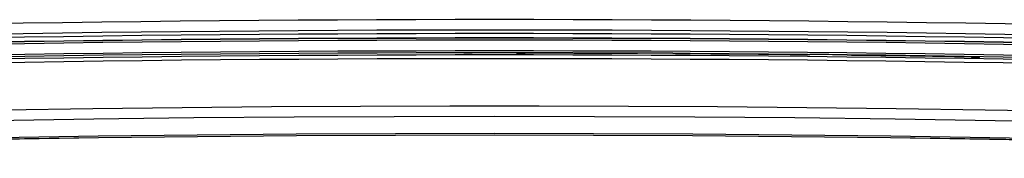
# Model space of a CAD drawing. Header units: centimetres. Extents: x 1912 to 37354, y 4932 to 6633.
# Tile 167 of 236: x 34639.55 to 34659.2, y 6001.36 to 6004.14. Entities that reach past the tile are written whole.
import ezdxf

# ---------------------------------------------------------------- set-up
doc = ezdxf.new("R2010")
doc.units = ezdxf.units.CM
doc.layers.add('$_urządzenia', color=250, linetype='Continuous')

# ---------------------------------------------------------------- blocks, each defined once
blk = doc.blocks.new('A$C92957c0b')
at = {"layer": '$_urządzenia'}
for p, q in [((-4.04, -876.3), (-4.07, -876.3)), ((-2.96, -876.3), (-4.04, -876.3)), ((2.96, -876.3), (3, -876.42)), ((4.04, -876.3), (2.96, -876.3)), ((4.04, -876.3), (4, -876.42)), ((4.07, -876.3), (4.04, -876.3)), ((4.23, -876.29), (4.19, -876.29)), ((4.26, -876.29), (4.23, -876.29)), ((4.3, -876.29), (4.26, -876.29)), ((4.34, -876.29), (4.3, -876.29)), ((18.67, -876.33), (18.61, -876.33)), ((18.73, -876.33), (18.67, -876.33)), ((18.78, -876.33), (18.73, -876.33)), ((19.03, -876.3), (19.02, -876.31)), ((19.32, -876.28), (19.26, -876.28)), ((19.37, -876.28), (19.32, -876.28)), ((19.43, -876.28), (19.37, -876.28)), ((23.59, -876.3), (23.53, -876.3)), ((23.65, -876.3), (23.59, -876.3)), ((23.71, -876.3), (23.65, -876.3)), ((24.03, -876.33), (24.04, -876.33)), ((4, -876.42), (3, -876.42)), ((24.41, -876.36), (24.36, -876.36)), ((24.47, -876.36), (24.41, -876.36)), ((24.54, -876.36), (24.47, -876.36)), ((41.61, -876.5), (41.56, -876.5)), ((41.67, -876.5), (41.61, -876.5)), ((41.73, -876.5), (41.67, -876.5)), ((41.97, -876.48), (41.96, -876.48)), ((42.26, -876.46), (42.21, -876.46)), ((42.32, -876.46), (42.26, -876.46)), ((42.38, -876.46), (42.32, -876.46)), ((46.54, -876.5), (46.48, -876.5)), ((46.6, -876.5), (46.54, -876.5)), ((46.66, -876.51), (46.6, -876.5)), ((46.97, -876.53), (46.98, -876.54)), ((47.36, -876.56), (47.3, -876.56)), ((47.42, -876.57), (47.36, -876.56)), ((47.48, -876.57), (47.42, -876.57)), ((63.2, -876.78), (63.16, -876.78)), ((63.24, -876.78), (63.2, -876.78)), ((63.46, -876.8), (63.43, -876.8)), ((63.5, -876.92), (63.46, -876.8)), ((64.54, -876.81), (63.46, -876.8)), ((64.5, -876.94), (63.5, -876.92)), ((64.5, -876.94), (64.54, -876.81))]:
    blk.add_line(p, q, dxfattribs=at)
for points in [[(4.19, -876.29), (4.17, -876.29), (4.16, -876.29), (4.14, -876.29), (4.13, -876.29), (4.11, -876.29), (4.1, -876.29), (4.09, -876.29), (4.08, -876.3), (4.07, -876.3), (4.06, -876.3), (4.06, -876.3), (4.05, -876.3), (4.05, -876.3), (4.04, -876.3), (4.04, -876.3), (4.04, -876.3)], [(18.61, -876.33), (18.55, -876.33), (18.52, -876.33)], [(18.98, -876.31), (18.97, -876.32), (18.95, -876.32), (18.94, -876.32), (18.92, -876.32), (18.9, -876.32), (18.88, -876.32), (18.86, -876.32), (18.83, -876.32), (18.81, -876.32), (18.78, -876.33)], [(19.02, -876.31), (19.01, -876.31), (19.01, -876.31), (19, -876.31), (18.99, -876.31), (18.98, -876.31)], [(19.26, -876.28), (19.23, -876.28), (19.21, -876.28), (19.19, -876.29), (19.16, -876.29), (19.14, -876.29), (19.12, -876.29), (19.11, -876.29), (19.09, -876.29), (19.08, -876.29), (19.06, -876.29), (19.05, -876.3), (19.04, -876.3), (19.03, -876.3), (19.03, -876.3), (19.03, -876.3)], [(19.52, -876.28), (19.49, -876.28), (19.43, -876.28)], [(23.99, -876.32), (23.98, -876.32), (23.97, -876.32), (23.95, -876.32), (23.93, -876.31), (23.91, -876.31), (23.89, -876.31), (23.87, -876.31), (23.85, -876.31), (23.82, -876.31), (23.8, -876.31), (23.77, -876.31), (23.71, -876.3)], [(24.03, -876.33), (24.03, -876.33), (24.02, -876.33), (24.01, -876.32), (24, -876.32), (23.99, -876.32)], [(24.36, -876.36), (24.3, -876.36), (24.27, -876.35), (24.25, -876.35), (24.22, -876.35), (24.2, -876.35), (24.18, -876.35), (24.16, -876.35), (24.14, -876.35), (24.12, -876.35), (24.1, -876.34), (24.09, -876.34), (24.07, -876.34), (24.06, -876.34), (24.05, -876.34), (24.05, -876.34), (24.04, -876.33), (24.04, -876.33)], [(41.56, -876.5), (41.49, -876.5), (41.46, -876.5)], [(41.93, -876.49), (41.91, -876.49), (41.9, -876.49), (41.88, -876.49), (41.86, -876.49), (41.84, -876.49), (41.82, -876.5), (41.8, -876.5), (41.78, -876.5), (41.75, -876.5), (41.73, -876.5)], [(41.96, -876.48), (41.96, -876.48), (41.95, -876.48), (41.95, -876.49), (41.94, -876.49), (41.93, -876.49)], [(42.21, -876.46), (42.18, -876.46), (42.15, -876.46), (42.13, -876.46), (42.11, -876.46), (42.09, -876.46), (42.07, -876.46), (42.05, -876.46), (42.03, -876.47), (42.02, -876.47), (42.01, -876.47), (42, -876.47), (41.99, -876.47), (41.98, -876.47), (41.97, -876.47), (41.97, -876.48)], [(42.47, -876.46), (42.44, -876.46), (42.38, -876.46)], [(46.94, -876.52), (46.92, -876.52), (46.91, -876.52), (46.89, -876.52), (46.88, -876.52), (46.86, -876.52), (46.84, -876.51), (46.81, -876.51), (46.79, -876.51), (46.77, -876.51), (46.74, -876.51), (46.71, -876.51), (46.66, -876.51)], [(46.97, -876.53), (46.97, -876.53), (46.97, -876.53), (46.96, -876.53), (46.95, -876.53), (46.94, -876.52)], [(47.3, -876.56), (47.24, -876.56), (47.22, -876.56), (47.19, -876.56), (47.17, -876.56), (47.14, -876.56), (47.12, -876.55), (47.1, -876.55), (47.08, -876.55), (47.06, -876.55), (47.05, -876.55), (47.03, -876.55), (47.02, -876.54), (47.01, -876.54), (47, -876.54), (46.99, -876.54), (46.99, -876.54), (46.98, -876.54)], [(63.29, -876.79), (63.27, -876.79), (63.24, -876.78)], [(63.46, -876.8), (63.46, -876.8), (63.46, -876.8), (63.45, -876.8), (63.45, -876.8), (63.44, -876.8), (63.44, -876.8), (63.43, -876.8), (63.42, -876.79), (63.41, -876.79), (63.4, -876.79), (63.39, -876.79), (63.37, -876.79), (63.36, -876.79), (63.34, -876.79), (63.33, -876.79), (63.29, -876.79)], [(-160.21, -886.51), (-148.35, -886.05), (-136.49, -885.63), (-124.62, -885.24), (-112.76, -884.89), (-100.89, -884.57), (-89.02, -884.29), (-77.16, -884.04), (-65.29, -883.83), (-53.42, -883.66), (-41.55, -883.52), (-29.68, -883.41), (-17.81, -883.34), (-5.94, -883.3), (5.94, -883.3), (17.81, -883.34), (29.68, -883.41), (41.55, -883.52), (53.42, -883.66), (65.29, -883.83), (77.16, -884.04)], [(-159.88, -887.89), (-146.56, -887.38), (-133.24, -886.91), (-119.92, -886.49), (-106.6, -886.12), (-93.28, -885.78), (-79.95, -885.49), (-66.63, -885.25), (-53.3, -885.05), (-39.98, -884.89), (-26.65, -884.78), (-13.33, -884.72), (0, -884.69), (13.33, -884.72), (26.65, -884.78), (39.98, -884.89), (53.3, -885.05), (66.63, -885.25), (79.95, -885.49)], [(-158.15, -890.11), (-144.98, -889.61), (-131.8, -889.16), (-118.63, -888.75), (-105.45, -888.38), (-92.27, -888.05), (-79.09, -887.77), (-65.91, -887.53), (-52.73, -887.33), (-39.55, -887.18), (-26.37, -887.07), (-13.18, -887.01), (0, -886.98), (13.18, -887.01), (26.37, -887.07), (39.55, -887.18), (52.73, -887.33), (65.91, -887.53), (79.09, -887.77)], [(-158, -890.32), (-144.84, -889.82), (-131.68, -889.36), (-118.52, -888.95), (-105.35, -888.58), (-92.19, -888.25), (-79.02, -887.97), (-65.85, -887.73), (-52.68, -887.54), (-39.51, -887.39), (-26.34, -887.28), (-13.17, -887.21), (0, -887.19), (13.17, -887.21), (26.34, -887.28), (39.51, -887.39), (52.68, -887.54), (65.85, -887.73), (79.02, -887.97)], [(-158, -890.33), (-144.84, -889.83), (-131.68, -889.37), (-118.52, -888.96), (-105.35, -888.59), (-92.18, -888.27), (-79.02, -887.98), (-65.85, -887.75), (-52.68, -887.55), (-39.51, -887.4), (-26.34, -887.29), (-13.17, -887.22), (0, -887.2), (13.17, -887.22), (26.34, -887.29), (39.51, -887.4), (52.68, -887.55), (65.85, -887.75), (79.02, -887.98)]]:
    blk.add_lwpolyline(points, dxfattribs=at)
for centre, radius, start, end in [((0, -4884.2), 4012.4, 87.61194, 92.38806), ((0, -4884.2), 4011, 87.61194, 92.38806), ((0, -4884.3), 4010.63, 87.61762, 92.38238), ((0, -4884.3), 4010.05, 87.61762, 92.38238), ((0, -4884.3), 4010.01, 87.61762, 92.38238), ((0, -4884.3), 4009.76, 87.61762, 92.38238), ((0, -4884.3), 4008.32, 87.61762, 92.38238), ((0, -4884.3), 4008.07, 87.61762, 92.38238), ((0, -4884.3), 4008.01, 89.73525, 89.93798), ((0, -4884.3), 4008.07, 89.6636, 89.72091), ((0, -4884.3), 4007.78, 87.61762, 92.38238), ((0, -4884.3), 4007.28, 87.61762, 92.38238), ((0, -4884.3), 4008.01, 89.40725, 89.64925), ((0, -4884.3), 4008.07, 89.3356, 89.39291), ((0, -4884.3), 4008.01, 89.09705, 89.32124)]:
    blk.add_arc(centre, radius, start, end, dxfattribs=at)

msp = doc.modelspace()

# ---------------------------------------------------------------- block references
at = {"layer": '$_urządzenia', "xscale": 0.15, "yscale": 0.15, "zscale": 0.15}
msp.add_blockref('A$C92957c0b', (34649.025, 6134.913), dxfattribs=at)

doc.saveas('drawing.dxf')
